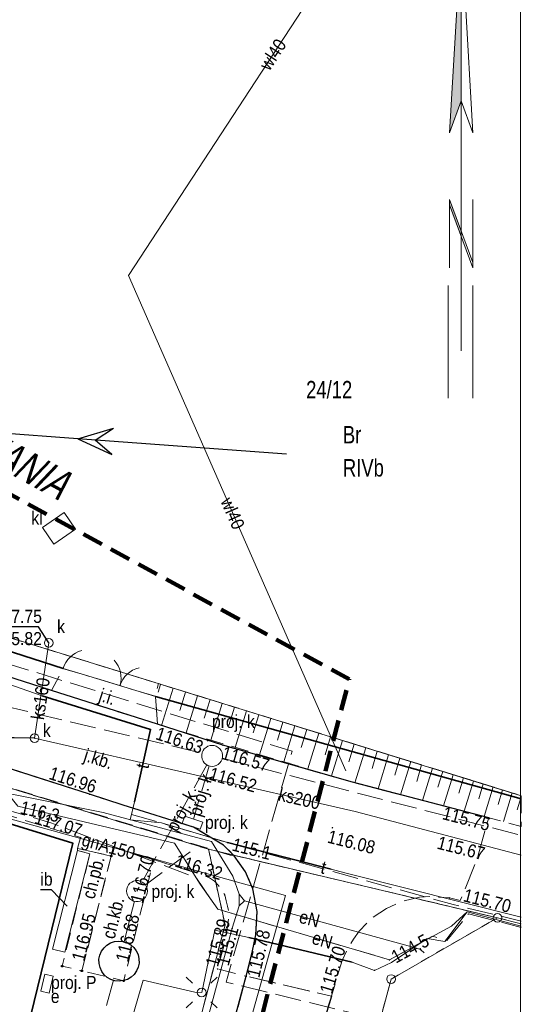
# Model space of a CAD drawing. Header units: metres. Extents: x 6532801 to 6532945, y 6021209 to 6021424.
# Tile 10 of 11: x 6532916 to 6532945, y 6021295 to 6021352. Entities that reach past the tile are written whole.
import ezdxf
from ezdxf.enums import TextEntityAlignment as Align

# ---------------------------------------------------------------- set-up
doc = ezdxf.new("R2010")
doc.units = ezdxf.units.M
doc.header["$MEASUREMENT"] = 0
for name, pattern in [('1.0_0.5', [1.5, 1, -0.5]), ('1.5_0.5', [2, 1.5, -0.5]), ('219-500', [0]), ('4', [1.8, 1.2, -0.6]), ('egkk-500', [2, 1.5, -0.5]), ('egug-500', [1, 0.5, -0.5]), ('otob_500', [0]), ('otof_500', [0]), ('suep_wn_500', [0])]:
    doc.linetypes.add(name, pattern=pattern)
doc.layers.get('0').update_dxf_attribs({"color": 2, "linetype": 'CONTINUOUS', "lineweight": 5})
for name, color, linetype in [('000 Inne (niezydentyfikowane)', 7, 'CONTINUOUS'), ('140-Punkty robocze', 7, 'CONTINUOUS'), ('202-punkt graniczny', 7, 'CONTINUOUS'), ('203-punkt graniczny', 7, 'CONTINUOUS'), ('209-oznaczenie konturu klasyfikacyjnego', 7, 'CONTINUOUS'), ('210-oznaczenie konturu użytku gruntowego', 7, 'CONTINUOUS'), ('211-numer działki ewidencyjnej', 7, 'CONTINUOUS'), ('217-kontur klasyfikacyjny', 7, 'CONTINUOUS'), ('218-kontur użytku gruntowego', 7, 'CONTINUOUS'), ('219-działka ewidencyjna', 7, 'CONTINUOUS'), ('brama', 7, 'CONTINUOUS'), ('chodnik', 7, 'CONTINUOUS'), ('chodnik-Atr17', 7, 'CONTINUOUS'), ('furtka', 7, 'CONTINUOUS'), ('inna budowla', 7, 'CONTINUOUS'), ('inna budowla-Atr17', 7, 'CONTINUOUS'), ('jezdnia', 7, 'CONTINUOUS'), ('jezdnia-Atr17', 7, 'CONTINUOUS'), ('Komentarz lub etykieta na mapie', 7, 'CONTINUOUS'), ('krawężnik', 7, 'CONTINUOUS'), ('latarnia', 7, 'CONTINUOUS'), ('Obszar opracowania', 7, 'CONTINUOUS'), ('obudowa ochronna przewodu', 7, 'CONTINUOUS'), ('ogrodzenie trwałe', 7, 'CONTINUOUS'), ('osadnik  szambo', 7, 'CONTINUOUS'), ('osadnik  szambo-Atr17', 7, 'CONTINUOUS'), ('pikieta sztuczna', 7, 'CONTINUOUS'), ('pikieta sztuczna-Atr2', 7, 'CONTINUOUS'), ('przepompownia - ob. projektowany', 7, 'CONTINUOUS'), ('przepompownia - ob. projektowany-Atr17', 7, 'CONTINUOUS'), ('przewód elektroenergetyczny podziemny', 7, 'CONTINUOUS'), ('przewód elektroenergetyczny podziemny - ob. projektowany', 7, 'CONTINUOUS'), ('przewód elektroenergetyczny podziemny-Atr1', 7, 'CONTINUOUS'), ('przewód elektroenergetyczny wysokiego napięcia', 7, 'CONTINUOUS'), ('przewód gazowy', 7, 'CONTINUOUS'), ('przewód gazowy-Atr1', 7, 'CONTINUOUS'), ('przewód kanalizacyjny', 7, 'CONTINUOUS'), ('przewód kanalizacyjny - ob. projektowany', 7, 'CONTINUOUS'), ('przewód kanalizacyjny - ob. projektowany-Atr1', 7, 'CONTINUOUS'), ('przewód kanalizacyjny-Atr1', 7, 'CONTINUOUS'), ('przewód telekomunikacyjny podziemny', 7, 'CONTINUOUS'), ('przewód telekomunikacyjny podziemny - ob. projektowany', 7, 'CONTINUOUS'), ('przewód telekomunikacyjny podziemny-Atr1', 7, 'CONTINUOUS'), ('przewód wodociągowy', 7, 'CONTINUOUS'), ('przewód wodociągowy-Atr1', 7, 'CONTINUOUS'), ('Ramki i opis wydruku', 7, 'CONTINUOUS'), ('rzędna', 7, 'CONTINUOUS'), ('rzędna-Atr2', 7, 'CONTINUOUS'), ('rzędna-Atr3', 7, 'CONTINUOUS'), ('skarpa nieumocniona', 7, 'CONTINUOUS'), ('studnia kanalizacyjna', 7, 'CONTINUOUS'), ('studnia kanalizacyjna - ob. projektowany', 7, 'CONTINUOUS'), ('studnia kanalizacyjna - ob. projektowany-Atr17', 7, 'CONTINUOUS'), ('studnia kanalizacyjna-Atr17', 7, 'CONTINUOUS'), ('szafa elektroenergetyczna lub kontener', 7, 'CONTINUOUS'), ('szafa elektroenergetyczna lub kontener-Atr17', 7, 'CONTINUOUS'), ('właz do komory lub kanału - okrągły', 7, 'CONTINUOUS'), ('właz do komory lub kanału - okrągły-Atr17', 7, 'CONTINUOUS'), ('Znak północy', 7, 'CONTINUOUS')]:
    doc.layers.add(name, color=color, linetype=linetype)
doc.styles.get("Standard").update_dxf_attribs({"font": 'Working1250', "width": 0.75})
doc.linetypes.add('902-500', pattern='A,3.75,0,[1,ksztalty.shx,S=0.5,R=0,X=0,Y=0],3.75', length=7.5)

# ---------------------------------------------------------------- blocks, each defined once
blk = doc.blocks.new('202')
at = {"color": 0, "linetype": 'Continuous', "lineweight": 0}
blk.add_circle((0, 0), 0.25, dxfattribs=at)
blk = doc.blocks.new('203')
at = {"linetype": 'Continuous', "lineweight": 0}
h = blk.add_hatch(color=0, dxfattribs=at)
edge = h.paths.add_edge_path()
edge.add_arc((0, 0), 0.045, 0, 360)
blk = doc.blocks.new('SUEP3')
at = {"color": 0, "linetype": 'Continuous'}
for p, q in [((12.003, 0), (10.003, 0.75)), ((10.003, 0.75), (11.003, 0)), ((27.003, 0), (25.003, 0.75)), ((25.003, 0.75), (26.003, 0)), ((0, 0), (12.003, 0)), ((12.003, 0), (10.003, -0.75)), ((11.003, 0), (10.003, -0.75)), ((12.003, 0), (27.003, 0)), ((27.003, 0), (25.003, -0.75)), ((26.003, 0), (25.003, -0.75))]:
    blk.add_line(p, q, dxfattribs=at)
blk = doc.blocks.new('SM01')
at = {"color": 0, "linetype": 'Continuous', "lineweight": 13}
for p, q in [((-0.53, 0.531), (-0.883, 0.884)), ((0.531, 0.531), (0.884, 0.884)), ((-0.53, -0.53), (-0.883, -0.883)), ((0.531, -0.53), (0.884, -0.883))]:
    blk.add_line(p, q, dxfattribs=at)
blk.add_circle((0, 0), 0.25, dxfattribs=at)
blk = doc.blocks.new('PW01')
at = {"linetype": 'Continuous', "lineweight": 13}
h = blk.add_hatch(color=0, dxfattribs=at)
edge = h.paths.add_edge_path()
edge.add_arc((0, 0), 0.045, 0, 360)
blk = doc.blocks.new('US18')
at = {"color": 0, "linetype": 'Continuous', "lineweight": 13}
for p, q in [((-0.5, -0.25), (-0.5, 0.25)), ((-0.5, 0.25), (0.5, 0.25)), ((0.5, -0.25), (0.5, 0.25)), ((-0.5, -0.25), (0.5, -0.25))]:
    blk.add_line(p, q, dxfattribs=at)
blk = doc.blocks.new('US15')
at = {"color": 0, "linetype": 'Continuous', "lineweight": 13}
blk.add_circle((0, 0), 0.25, dxfattribs=at)
blk = doc.blocks.new('OK02')
at = {"color": 0, "linetype": 'Continuous', "lineweight": 0}
for centre, start, end in [((-1.5, 0), 0, 60), ((1.5, 0), 120, 180)]:
    blk.add_arc(centre, 1.5, start, end, dxfattribs=at)
blk = doc.blocks.new('OK04')
at = {"color": 0, "linetype": 'Continuous', "lineweight": 0}
blk.add_arc((1.5, 0.001), 1.5, 120, 180, dxfattribs=at)
blk = doc.blocks.new('US22')
at = {"color": 0, "linetype": 'Continuous', "lineweight": 13}
blk.add_circle((0, 0), 0.25, dxfattribs=at)
blk = doc.blocks.new('PIKIETA')
at = {"color": 0}
blk.add_circle((0, 0), 0.045, dxfattribs=at)
blk = doc.blocks.new('W_POL')
at = {"color": 0, "linetype": 'Continuous', "lineweight": 0}
for p, q in [((0, 13.393), (-0.67, 1.818)), ((0, 13.393), (0, -3.92)), ((0, 13.393), (0.668, 1.818)), ((-0.67, 1.818), (0, 3.636)), ((0.668, 1.818), (0, 3.636)), ((-0.67, -2.007), (-0.67, -5.929)), ((-0.67, -2.007), (0.669, -5.621)), ((0.669, -2.007), (0.669, -5.929)), ((-0.67, -2.314), (0.67, -5.929)), ((0, -3.92), (0, -4.59)), ((0, -4.59), (0, -10.676)), ((-0.755, -6.94), (-0.755, -13.393)), ((0.671, -6.94), (0.671, -13.393))]:
    blk.add_line(p, q, dxfattribs=at)
at = {"color": 0, "linetype": 'Continuous', "lineweight": 0, "extrusion": (0, 0, -1)}
for points in [[(0, 13.393), (0, 3.636), (0.67, 1.818)], [(0, -3.814), (0, -4.122), (0.67, -2.007), (0.67, -2.314)]]:
    blk.add_solid(points, dxfattribs=at)

msp = doc.modelspace()

# ---------------------------------------------------------------- linework, layer by layer
at = {"layer": '000 Inne (niezydentyfikowane)', "color": 7, "linetype": 'Continuous', "lineweight": 13}
for p, q in [((6532923.86, 6021313.62), (6532923.72, 6021313.17)), ((6532924.58, 6021313.4), (6532923.92, 6021311.26)), ((6532925.29, 6021313.18), (6532924.96, 6021312.12)), ((6532925.99, 6021312.96), (6532925.34, 6021310.84)), ((6532926.7, 6021312.75), (6532926.37, 6021311.69)), ((6532927.4, 6021312.53), (6532926.75, 6021310.42)), ((6532928.1, 6021312.31), (6532927.78, 6021311.26)), ((6532928.8, 6021312.1), (6532928.15, 6021310)), ((6532929.49, 6021311.88), (6532929.17, 6021310.84)), ((6532930.19, 6021311.67), (6532929.54, 6021309.59)), ((6532930.88, 6021311.46), (6532930.56, 6021310.42)), ((6532931.56, 6021311.25), (6532930.93, 6021309.18)), ((6532932.25, 6021311.03), (6532931.93, 6021310)), ((6532932.93, 6021310.82), (6532932.3, 6021308.77)), ((6532933.61, 6021310.61), (6532933.3, 6021309.59)), ((6532934.29, 6021310.4), (6532933.66, 6021308.37)), ((6532934.97, 6021310.2), (6532934.65, 6021309.18)), ((6532935.63, 6021309.99), (6532935.01, 6021307.97)), ((6532936.29, 6021309.79), (6532935.99, 6021308.79)), ((6532936.94, 6021309.58), (6532936.34, 6021307.63)), ((6532937.58, 6021309.39), (6532937.29, 6021308.42)), ((6532938.21, 6021309.19), (6532937.63, 6021307.29)), ((6532938.83, 6021309), (6532938.55, 6021308.06)), ((6532939.45, 6021308.81), (6532938.88, 6021306.97)), ((6532940.05, 6021308.63), (6532939.77, 6021307.72)), ((6532940.64, 6021308.44), (6532940.09, 6021306.65)), ((6532941.23, 6021308.26), (6532940.96, 6021307.38)), ((6532941.8, 6021308.08), (6532941.27, 6021306.35)), ((6532942.37, 6021307.91), (6532942.11, 6021307.05)), ((6532942.93, 6021307.74), (6532942.41, 6021306.05)), ((6532943.48, 6021307.57), (6532943.23, 6021306.73)), ((6532944.03, 6021307.4), (6532943.52, 6021305.76)), ((6532944.55, 6021307.165), (6532944.32, 6021306.42))]:
    msp.add_line(p, q, dxfattribs=at)
at = {"layer": '217-kontur klasyfikacyjny', "color": 92, "linetype": 'egkk-500', "lineweight": 18, "flags": 128}
msp.add_lwpolyline([(6532878.17, 6021327.74), (6532944.55, 6021307.237)], dxfattribs=at)
at = {"layer": '218-kontur użytku gruntowego', "color": 3, "linetype": 'egug-500', "lineweight": 18, "flags": 128}
for points in [[(6532878.17, 6021327.74), (6532944.55, 6021307.237)], [(6532944.55, 6021307.237), (6532878.17, 6021327.74)], [(6532926.62, 6021304.17), (6532884.34, 6021317.18)], [(6532884.34, 6021317.18), (6532926.62, 6021304.17)], [(6532927.56, 6021299.83), (6532926.62, 6021304.17)], [(6532943.18, 6021300.24), (6532926.62, 6021304.17)], [(6532926.62, 6021304.17), (6532927.56, 6021299.83)], [(6532926.62, 6021304.17), (6532943.18, 6021300.24)], [(6532937.08, 6021296.73), (6532943.18, 6021300.24)], [(6532943.18, 6021300.24), (6532944.55, 6021299.902)], [(6532916.81, 6021259.31), (6532927.56, 6021299.83)], [(6532927.56, 6021299.83), (6532916.81, 6021259.31)], [(6532918.6, 6021228.38), (6532937.08, 6021296.73)]]:
    msp.add_lwpolyline(points, dxfattribs=at)
at = {"layer": '219-działka ewidencyjna', "color": 7, "linetype": '219-500', "lineweight": 18, "flags": 128}
for points in [[(6532878.17, 6021327.74), (6532944.55, 6021307.237)], [(6532884.34, 6021317.18), (6532926.62, 6021304.17)], [(6532926.62, 6021304.17), (6532927.56, 6021299.83)], [(6532943.18, 6021300.24), (6532926.62, 6021304.17)], [(6532937.08, 6021296.73), (6532943.18, 6021300.24)], [(6532943.18, 6021300.24), (6532944.55, 6021299.902)], [(6532916.81, 6021259.31), (6532927.56, 6021299.83)], [(6532918.6, 6021228.38), (6532937.08, 6021296.73)]]:
    msp.add_lwpolyline(points, dxfattribs=at)
at = {"layer": 'brama', "color": 7, "linetype": 'otob_500', "lineweight": 18, "flags": 128}
msp.add_lwpolyline([(6532919.5, 6021314.16), (6532923.57, 6021312.93)], dxfattribs=at)
at = {"layer": 'chodnik', "color": 7, "linetype": '1.0_0.5', "lineweight": 18, "flags": 128}
for points in [[(6532882.87, 6021318.34), (6532882.26, 6021316.38), (6532888.6, 6021314.15), (6532902.07, 6021310.08), (6532908.78, 6021308.06), (6532919.28, 6021304.84), (6532919.1, 6021304.22), (6532921.03, 6021303.78), (6532921.15, 6021304.27), (6532923.47, 6021303.57), (6532926.35, 6021302.67), (6532926.66, 6021302.53), (6532926.95, 6021302.35), (6532927.18, 6021302.1), (6532927.38, 6021301.85), (6532927.54, 6021301.55), (6532927.63, 6021301.22), (6532927.7, 6021300.9), (6532927.78, 6021300.58), (6532927.77, 6021300.27), (6532927.69, 6021299.61), (6532927.53, 6021298.8), (6532927.13, 6021297.31), (6532928.78, 6021296.89), (6532929.11, 6021298.26), (6532929.32, 6021299.27), (6532929.4, 6021300.61), (6532929.15, 6021301.91), (6532928.74, 6021302.88), (6532928.09, 6021303.79), (6532927.86, 6021303.83), (6532921.6, 6021305.75), (6532909.87, 6021309.34), (6532902.52, 6021311.57), (6532889.24, 6021315.62), (6532883.32, 6021318.19)], [(6532921.03, 6021303.78), (6532919.1, 6021304.22), (6532919.1, 6021304.1), (6532919.81, 6021303.91), (6532918.22, 6021297.47), (6532919.35, 6021297.2)], [(6532919.35, 6021297.2), (6532921.03, 6021303.78), (6532921.15, 6021304.27), (6532923.47, 6021303.57), (6532921.75, 6021296.63)]]:
    msp.add_lwpolyline(points, close=True, dxfattribs=at)
at = {"layer": 'furtka', "color": 7, "linetype": 'otof_500', "lineweight": 18, "flags": 128}
msp.add_lwpolyline([(6532918.27, 6021314.52), (6532919.5, 6021314.16)], dxfattribs=at)
at = {"layer": 'inna budowla', "color": 7, "linetype": 'Continuous', "lineweight": 18, "flags": 128}
msp.add_lwpolyline([(6532919.81, 6021303.91), (6532919.1, 6021304.1), (6532917.67, 6021298.45), (6532918.37, 6021298.28)], close=True, dxfattribs=at)
at = {"layer": 'inna budowla-Atr17', "color": 7, "flags": 128}
msp.add_lwpolyline([(6532918.51, 6021300.9), (6532917.61, 6021301.85), (6532916.971, 6021301.85)], dxfattribs=at)
at = {"layer": 'jezdnia', "color": 7, "linetype": '1.5_0.5', "lineweight": 18, "flags": 128}
for points in [[(6532942.68, 6021305.98), (6532934.86, 6021308.01), (6532927.44, 6021310.13), (6532923.69, 6021311.33), (6532917.61, 6021313.27), (6532911.29, 6021315.29), (6532908.76, 6021316.1), (6532908.11, 6021313.8), (6532907.47, 6021311.26), (6532919.79, 6021307.32), (6532921.71, 6021306.7), (6532925.75, 6021305.43), (6532927.47, 6021304.41), (6532928.09, 6021303.79), (6532928.74, 6021302.88), (6532929.15, 6021301.91), (6532929.4, 6021300.61), (6532929.32, 6021299.27), (6532929.11, 6021298.26), (6532928.78, 6021296.89), (6532933.66, 6021295.75), (6532934.28, 6021297.8), (6532934.56, 6021298.42), (6532934.92, 6021299.02), (6532935.26, 6021299.47), (6532935.96, 6021300.22), (6532936.81, 6021300.77), (6532937.73, 6021301.18), (6532938.72, 6021301.43), (6532939.46, 6021301.46), (6532940.43, 6021301.38), (6532941.05, 6021301.23), (6532942.03, 6021303.67)], [(6532917.61, 6021313.27), (6532923.69, 6021311.33), (6532923.57, 6021312.93), (6532919.5, 6021314.16), (6532918.27, 6021314.52)], [(6532926.08, 6021286.92), (6532924.59, 6021281.44), (6532918.68, 6021259.51), (6532922.3, 6021258.55), (6532923.51, 6021258.23), (6532923.66, 6021258.19), (6532925.4, 6021259.36), (6532926.9, 6021258.91), (6532928.12, 6021263.55), (6532926.64, 6021263.94), (6532925.59, 6021266.05), (6532929.58, 6021280.97), (6532933.39, 6021294.87), (6532933.66, 6021295.75), (6532928.78, 6021296.89)]]:
    msp.add_lwpolyline(points, close=True, dxfattribs=at)
at = {"layer": 'krawężnik', "color": 7, "linetype": 'Continuous', "lineweight": 25, "flags": 128}
for points in [[(6532942.68, 6021305.98), (6532934.86, 6021308.01), (6532927.44, 6021310.13), (6532923.69, 6021311.33), (6532917.61, 6021313.27), (6532911.29, 6021315.29), (6532908.76, 6021316.1)], [(6532928.78, 6021296.89), (6532929.11, 6021298.26), (6532929.32, 6021299.27), (6532929.4, 6021300.61), (6532929.15, 6021301.91), (6532928.74, 6021302.88), (6532928.09, 6021303.79), (6532927.47, 6021304.41), (6532925.75, 6021305.43), (6532921.71, 6021306.7), (6532919.79, 6021307.32), (6532907.47, 6021311.26)], [(6532933.66, 6021295.75), (6532933.39, 6021294.87), (6532929.58, 6021280.97), (6532925.59, 6021266.05), (6532923.51, 6021258.23), (6532918.68, 6021259.51), (6532924.59, 6021281.44), (6532926.08, 6021286.92), (6532928.78, 6021296.89)]]:
    msp.add_lwpolyline(points, dxfattribs=at)
at = {"layer": 'Obszar opracowania', "color": 3, "linetype": '4', "lineweight": 200, "flags": 128}
msp.add_lwpolyline([(6532859.8, 6021351.42), (6532875.32, 6021346.3), (6532934.68, 6021313.91), (6532914.26, 6021235.16), (6532815.99, 6021257.34), (6532829.54, 6021340.4)], close=True, dxfattribs=at)
at = {"layer": 'obudowa ochronna przewodu', "color": 7, "linetype": 'Continuous', "lineweight": 35, "flags": 128}
for points in [[(6532922.36, 6021306.89), (6532923.29, 6021311.04), (6532917.07, 6021312.96)], [(6532933.65, 6021303.03), (6532927.7, 6021304.55)], [(6532928.92, 6021299.11), (6532934.85, 6021297.7)]]:
    msp.add_lwpolyline(points, dxfattribs=at)
at = {"layer": 'ogrodzenie trwałe', "color": 7, "linetype": '902-500', "lineweight": 35, "flags": 128}
for points in [[(6532918.27, 6021314.52), (6532907.94, 6021317.86), (6532895.99, 6021321.91), (6532879.37, 6021326.99), (6532878.46, 6021328.01)], [(6532915.2, 6021289.66), (6532918.83, 6021304.52), (6532896.33, 6021311.46), (6532878.6, 6021316.69)], [(6532944.55, 6021307.051), (6532923.57, 6021312.93)]]:
    msp.add_lwpolyline(points, dxfattribs=at)
at = {"layer": 'osadnik  szambo', "color": 34, "linetype": 'Continuous', "lineweight": 18, "flags": 128}
msp.add_lwpolyline([(6532917.74, 6021321.66), (6532917.09, 6021322.61), (6532918.33, 6021323.47), (6532918.99, 6021322.52)], close=True, dxfattribs=at)
at = {"layer": 'przepompownia - ob. projektowany', "color": 34, "linetype": 'Continuous', "lineweight": 25, "flags": 128}
msp.add_lwpolyline([(6532920.63, 6021296.98), (6532920.49, 6021297.17), (6532920.39, 6021297.39), (6532920.34, 6021297.63), (6532920.33, 6021297.87), (6532920.38, 6021298.1), (6532920.48, 6021298.32), (6532920.62, 6021298.52), (6532920.79, 6021298.68), (6532921, 6021298.81), (6532921.23, 6021298.88), (6532921.47, 6021298.91), (6532921.71, 6021298.89), (6532921.94, 6021298.82), (6532922.15, 6021298.7), (6532922.33, 6021298.54), (6532922.47, 6021298.35), (6532922.57, 6021298.13), (6532922.62, 6021297.89), (6532922.63, 6021297.65), (6532922.58, 6021297.42), (6532922.48, 6021297.2), (6532922.34, 6021297), (6532922.17, 6021296.84), (6532921.96, 6021296.71), (6532921.73, 6021296.64), (6532921.49, 6021296.61), (6532921.25, 6021296.63), (6532921.02, 6021296.7), (6532920.81, 6021296.82)], close=True, dxfattribs=at)
at = {"layer": 'przewód elektroenergetyczny podziemny', "color": 1, "linetype": 'Continuous', "lineweight": 18, "flags": 128}
for points in [[(6532849.03, 6021323.68), (6532847.28, 6021321.84), (6532854.39, 6021313.88), (6532859.97, 6021317.13), (6532866.1, 6021318.2), (6532870.54, 6021317.81), (6532883.57, 6021315.79), (6532887.35, 6021315.4), (6532889.54, 6021314.13), (6532908.66, 6021308.67), (6532920.57, 6021306.28), (6532926.79, 6021304.62), (6532928.01, 6021302.62), (6532928.37, 6021301.6), (6532928.37, 6021300.93), (6532927.97, 6021299.64), (6532919.57, 6021268.6), (6532918.88, 6021266.88), (6532918.61, 6021265.01), (6532917.42, 6021259.43), (6532912.31, 6021239.61), (6532911.67, 6021239.71)], [(6532944.55, 6021299.756), (6532941.44, 6021300.59), (6532940.54, 6021299.77), (6532936.99, 6021297.83), (6532927.14, 6021300.73), (6532926.14, 6021302.16), (6532924.66, 6021304.52), (6532915.68, 6021306.63), (6532914.81, 6021307.7), (6532914, 6021308.42), (6532910.02, 6021309.64), (6532894.16, 6021313.54), (6532890.81, 6021314.46), (6532887.61, 6021315.8), (6532881.63, 6021316.89), (6532876.5, 6021318.25), (6532875.56, 6021318.64), (6532872.96, 6021319.41), (6532871.31, 6021319.71), (6532870.6, 6021319.49), (6532869.27, 6021316.72), (6532862.15, 6021313.88), (6532855.3, 6021311.41), (6532854.51, 6021312.55)], [(6532938.97, 6021298.24), (6532938.78, 6021298.41), (6532938.62, 6021298.49), (6532928.68, 6021301.21), (6532928.37, 6021301.6)], [(6532928.37, 6021300.93), (6532928.68, 6021301.21)], [(6532917.57, 6021259.04), (6532917.77, 6021259.49), (6532913.2, 6021260.85), (6532915.77, 6021271.28), (6532918.79, 6021282.43), (6532920.56, 6021288.72), (6532922.87, 6021296.66), (6532925.82, 6021295.98), (6532926.22, 6021295.96), (6532926.98, 6021299.53), (6532928.92, 6021299.11), (6532934.85, 6021297.7), (6532936.13, 6021297.23), (6532937.11, 6021297.68), (6532939.16, 6021299.06), (6532940.17, 6021298.88), (6532941.44, 6021300.59)]]:
    msp.add_lwpolyline(points, dxfattribs=at)
at = {"layer": 'przewód elektroenergetyczny podziemny - ob. projektowany', "color": 1, "linetype": '1.5_0.5', "lineweight": 18, "flags": 128}
msp.add_lwpolyline([(6532876.5, 6021318.25), (6532881.26, 6021316.99), (6532883.83, 6021315.39), (6532888.78, 6021314.05), (6532909.48, 6021308.05), (6532917.58, 6021305.69), (6532925.91, 6021302.53), (6532927.15, 6021300.73), (6532936.99, 6021297.83), (6532939.46, 6021299.18), (6532940.27, 6021298.94), (6532941.53, 6021300.47), (6532944.55, 6021299.683)], dxfattribs=at)
at = {"layer": 'przewód elektroenergetyczny wysokiego napięcia', "color": 1, "linetype": 'suep_wn_500', "lineweight": 18, "flags": 128}
msp.add_lwpolyline([(6532931.09, 6021326.81), (6532851.87, 6021332.66)], dxfattribs=at)
at = {"layer": 'przewód gazowy', "color": 52, "linetype": 'Continuous', "lineweight": 18, "flags": 128}
msp.add_lwpolyline([(6532888.97, 6021313.22), (6532931.02, 6021301.51), (6532923.61, 6021275.05)], dxfattribs=at)
at = {"layer": 'przewód kanalizacyjny', "color": 34, "linetype": 'Continuous', "lineweight": 18, "flags": 128}
for points in [[(6532917.45, 6021316), (6532916.64, 6021310.54)], [(6532916.64, 6021310.54), (6532935.03, 6021306.34), (6532944.55, 6021303.839)]]:
    msp.add_lwpolyline(points, dxfattribs=at)
at = {"layer": 'przewód kanalizacyjny - ob. projektowany', "color": 34, "linetype": '1.5_0.5', "lineweight": 18, "flags": 128}
for points in [[(6532885.6, 6021319.34), (6532926.24, 6021309.68)], [(6532926.52, 6021309), (6532922.51, 6021301.77)], [(6532926.65, 6021308.95), (6532925.75, 6021305.9)], [(6532927.4, 6021309.39), (6532944.55, 6021304.967)], [(6532925.56, 6021304.02), (6532922.99, 6021302.14)], [(6532922.37, 6021301.19), (6532922.03, 6021299.88)], [(6532922.03, 6021299.88), (6532921.77, 6021298.87)], [(6532921.17, 6021296.66), (6532920.74, 6021295.16)]]:
    msp.add_lwpolyline(points, dxfattribs=at)
at = {"layer": 'przewód telekomunikacyjny podziemny', "color": 30, "linetype": 'Continuous', "lineweight": 18, "flags": 128}
msp.add_lwpolyline([(6532910.872, 6021365.41), (6532907.23, 6021362.89), (6532896.57, 6021355.06), (6532887.2, 6021347.36), (6532885.89, 6021346.84), (6532884.24, 6021345.41), (6532874.02, 6021335.78), (6532875.91, 6021330.81), (6532878.38, 6021326.65), (6532888.4, 6021323.26), (6532894.55, 6021320.39), (6532903.32, 6021317.75), (6532917.07, 6021312.96), (6532923.29, 6021311.04), (6532922.36, 6021306.89), (6532922.12, 6021305.85), (6532923.91, 6021305.69), (6532927.7, 6021304.55), (6532933.65, 6021303.03), (6532934.43, 6021302.82), (6532944.55, 6021300.278)], dxfattribs=at)
at = {"layer": 'przewód telekomunikacyjny podziemny - ob. projektowany', "color": 30, "linetype": '1.5_0.5', "lineweight": 18, "flags": 128}
for points in [[(6532935.8, 6021294.56), (6532927.62, 6021296.55), (6532931.4, 6021309.79), (6532911.37, 6021315.95), (6532891.07, 6021322.56), (6532888.89, 6021323.53), (6532878.39, 6021327.06), (6532876, 6021331.23), (6532874.73, 6021334.62), (6532875.62, 6021336.63), (6532875.94, 6021337.16), (6532880.64, 6021341.49), (6532881.17, 6021340.69)], [(6532922.19, 6021306.16), (6532924.73, 6021305.44), (6532927.69, 6021304.55), (6532940.64, 6021301), (6532944.55, 6021300.052)]]:
    msp.add_lwpolyline(points, dxfattribs=at)
at = {"layer": 'przewód wodociągowy', "color": 5, "linetype": 'Continuous', "lineweight": 18, "flags": 128}
msp.add_lwpolyline([(6532934.48, 6021308.66), (6532922.02, 6021337.05), (6532936.95, 6021359.89)], dxfattribs=at)
at = {"layer": 'Ramki i opis wydruku', "color": 7, "linetype": 'Continuous', "lineweight": 13, "flags": 128}
msp.add_lwpolyline([(6532801.1, 6021219.46), (6532944.5, 6021219.46), (6532944.5, 6021424.36), (6532801.1, 6021424.36)], close=True, dxfattribs=at)
at = {"layer": 'rzędna-Atr2', "color": 7, "flags": 128}
for points in [[(6532917.45, 6021316), (6532916.86, 6021316.91), (6532914.299, 6021316.91)], [(6532916.64, 6021310.54), (6532915.46, 6021310.55), (6532912.899, 6021310.55)]]:
    msp.add_lwpolyline(points, dxfattribs=at)
at = {"layer": 'skarpa nieumocniona', "color": 7, "linetype": '1.0_0.5', "lineweight": 18, "flags": 128}
msp.add_lwpolyline([(6532944.55, 6021307.24), (6532944.55, 6021305.48), (6532942.68, 6021305.98), (6532934.86, 6021308.01), (6532923.69, 6021311.33), (6532923.57, 6021312.93), (6532923.74, 6021313.66)], close=True, dxfattribs=at)
msp.add_lwpolyline([(6532944.55, 6021307.24), (6532944.55, 6021305.48), (6532942.68, 6021305.98), (6532934.86, 6021308.01), (6532923.69, 6021311.33), (6532923.57, 6021312.93), (6532923.74, 6021313.66)], close=True, dxfattribs=at)
at = {"layer": 'studnia kanalizacyjna - ob. projektowany', "color": 34, "linetype": 'Continuous', "lineweight": 18, "flags": 128}
for points in [[(6532926.82, 6021310.12), (6532926.94, 6021310.11), (6532927.06, 6021310.07), (6532927.17, 6021310.01), (6532927.27, 6021309.92), (6532927.34, 6021309.82), (6532927.39, 6021309.71), (6532927.42, 6021309.58), (6532927.42, 6021309.46), (6532927.39, 6021309.33), (6532927.34, 6021309.22), (6532927.27, 6021309.12), (6532927.17, 6021309.03), (6532927.06, 6021308.97), (6532926.94, 6021308.93), (6532926.82, 6021308.92), (6532926.7, 6021308.93), (6532926.58, 6021308.97), (6532926.47, 6021309.03), (6532926.37, 6021309.12), (6532926.3, 6021309.22), (6532926.25, 6021309.33), (6532926.22, 6021309.46), (6532926.22, 6021309.58), (6532926.25, 6021309.71), (6532926.3, 6021309.82), (6532926.37, 6021309.92), (6532926.47, 6021310.01), (6532926.58, 6021310.07), (6532926.7, 6021310.11)], [(6532925.25, 6021306.07), (6532926.28, 6021305.73), (6532926.14, 6021305.32), (6532925.11, 6021305.66)], [(6532922.21, 6021301.25), (6532922.11, 6021301.33), (6532922.02, 6021301.42), (6532921.96, 6021301.53), (6532921.92, 6021301.65), (6532921.91, 6021301.77), (6532921.92, 6021301.9), (6532921.96, 6021302.02), (6532922.02, 6021302.13), (6532922.11, 6021302.22), (6532922.21, 6021302.29), (6532922.32, 6021302.34), (6532922.45, 6021302.37), (6532922.57, 6021302.37), (6532922.7, 6021302.34), (6532922.81, 6021302.29), (6532922.91, 6021302.22), (6532923, 6021302.13), (6532923.06, 6021302.02), (6532923.1, 6021301.9), (6532923.11, 6021301.77), (6532923.1, 6021301.65), (6532923.06, 6021301.53), (6532923, 6021301.42), (6532922.91, 6021301.33), (6532922.81, 6021301.25), (6532922.7, 6021301.2), (6532922.57, 6021301.18), (6532922.45, 6021301.18), (6532922.32, 6021301.2)]]:
    msp.add_lwpolyline(points, close=True, dxfattribs=at)

# ---------------------------------------------------------------- block references
at = {"layer": '140-Punkty robocze', "color": 7, "linetype": 'Continuous', "lineweight": 13}
for p in [(6532921.03, 6021303.78), (6532921.15, 6021304.27), (6532923.47, 6021303.57), (6532918.22, 6021297.47), (6532919.35, 6021297.2), (6532921.75, 6021296.63)]:
    msp.add_blockref('PIKIETA', p, dxfattribs=at)
at = {"layer": '202-punkt graniczny', "color": 7, "linetype": 'Continuous', "lineweight": 18}
for p in [(6532943.18, 6021300.24), (6532937.08, 6021296.73)]:
    msp.add_blockref('202', p, dxfattribs=at)
at = {"layer": '203-punkt graniczny', "color": 7, "linetype": 'Continuous', "lineweight": 18}
for p in [(6532926.62, 6021304.17), (6532927.56, 6021299.83)]:
    msp.add_blockref('203', p, dxfattribs=at)
at = {"layer": 'brama', "color": 7, "linetype": 'Continuous', "lineweight": 18, "rotation": 343.185}
msp.add_blockref('OK02', (6532921.535, 6021313.545), dxfattribs=at)
at = {"layer": 'furtka', "color": 7, "linetype": 'Continuous', "lineweight": 18, "rotation": 343.686}
msp.add_blockref('OK04', (6532918.27, 6021314.52), dxfattribs=at)
at = {"layer": 'latarnia', "color": 7, "linetype": 'Continuous', "lineweight": 18}
msp.add_blockref('SM01', (6532926.22, 6021295.96), dxfattribs=at)
at = {"layer": 'pikieta sztuczna', "color": 7, "linetype": 'Continuous', "lineweight": 13}
for p in [(6532926.56, 6021310.39), (6532927.44, 6021310.13), (6532926.56, 6021308.03), (6532919.79, 6021307.32), (6532942.68, 6021305.98), (6532933.72, 6021305.4), (6532919.28, 6021304.84), (6532923.47, 6021303.57), (6532942.03, 6021303.67), (6532927.54, 6021301.55), (6532940.43, 6021301.38), (6532919.35, 6021297.2), (6532927.13, 6021297.31), (6532921.75, 6021296.63), (6532928.78, 6021296.89), (6532933.66, 6021295.75)]:
    msp.add_blockref('PW01', p, dxfattribs=at)
at = {"layer": 'przewód elektroenergetyczny wysokiego napięcia', "color": 1, "linetype": 'Continuous', "lineweight": 18, "rotation": 175.777}
msp.add_blockref('SUEP3', (6532931.09, 6021326.81), dxfattribs=at)
at = {"layer": 'rzędna', "color": 34, "linetype": 'Continuous', "lineweight": 18}
for p in [(6532917.45, 6021316), (6532916.64, 6021310.54)]:
    msp.add_blockref('PW01', p, dxfattribs=at)
at = {"layer": 'rzędna', "color": 30, "linetype": 'Continuous', "lineweight": 18}
msp.add_blockref('PW01', (6532927.7, 6021304.55), dxfattribs=at)
at = {"layer": 'rzędna', "color": 1, "linetype": 'Continuous', "lineweight": 18}
for p in [(6532927.97, 6021299.64), (6532936.99, 6021297.83), (6532936.13, 6021297.23)]:
    msp.add_blockref('PW01', p, dxfattribs=at)
at = {"layer": 'studnia kanalizacyjna', "color": 34, "linetype": 'Continuous', "lineweight": 18}
msp.add_blockref('US15', (6532916.64, 6021310.54), dxfattribs=at)
at = {"layer": 'szafa elektroenergetyczna lub kontener', "color": 1, "linetype": 'Continuous', "lineweight": 18, "rotation": 76.40899999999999}
msp.add_blockref('US18', (6532917.35, 6021296.47), dxfattribs=at)
at = {"layer": 'właz do komory lub kanału - okrągły', "color": 7, "linetype": 'Continuous', "lineweight": 18}
msp.add_blockref('US22', (6532917.45, 6021316), dxfattribs=at)
at = {"layer": 'Znak północy', "color": 7, "linetype": 'Continuous', "lineweight": 25}
msp.add_blockref('W_POL', (6532941.105, 6021343.419), dxfattribs=at)

# ---------------------------------------------------------------- texts
at = {"layer": '209-oznaczenie konturu klasyfikacyjnego', "color": 3, "linetype": 'Continuous', "lineweight": 18, "width": 0.79}
msp.add_text('RIVb', height=1, dxfattribs=at).set_placement((6532934.32, 6021326.53), align=Align.TOP_LEFT)
at = {"layer": '210-oznaczenie konturu użytku gruntowego', "color": 3, "linetype": 'Continuous', "lineweight": 18, "width": 0.79}
msp.add_text('Br', height=1, dxfattribs=at).set_placement((6532934.32, 6021327.43))
at = {"layer": '211-numer działki ewidencyjnej', "color": 7, "linetype": 'Continuous', "lineweight": 18, "width": 0.79}
msp.add_text('24/12', height=1, dxfattribs=at).set_placement((6532932.21, 6021331.01), align=Align.TOP_LEFT)
at = {"layer": 'chodnik-Atr17', "color": 7, "width": 0.9}
for s, rotation, p in [('ch.pb.', 75.947, (6532920.07, 6021301.27)), ('ch.kb.', 76.08, (6532921.22, 6021298.98))]:
    msp.add_text(s, height=0.75, rotation=rotation, dxfattribs=at).set_placement(p)
at = {"layer": 'inna budowla-Atr17', "color": 7, "width": 0.9}
msp.add_text('ib', height=0.75, dxfattribs=at).set_placement((6532916.971, 6021301.857), align=Align.BOTTOM_LEFT)
at = {"layer": 'jezdnia-Atr17', "color": 7, "width": 0.9}
for s, rotation, p in [('j.i.', 342.303, (6532920.27, 6021312.69)), ('j.kb.', 342.276, (6532919.4, 6021309.25))]:
    msp.add_text(s, height=0.75, rotation=rotation, dxfattribs=at).set_placement(p)
at = {"layer": 'Komentarz lub etykieta na mapie', "color": 3, "linetype": 'Continuous', "lineweight": 35, "oblique": 15, "width": 0.79}
msp.add_text('ZAKRES OPRACOWANIA', height=1.75, rotation=-28.619, dxfattribs=at).set_placement((6532898.69, 6021334.69))
at = {"layer": 'osadnik  szambo-Atr17', "color": 34, "width": 0.9}
msp.add_text('kl', height=0.75, dxfattribs=at).set_placement((6532916.45, 6021322.78))
at = {"layer": 'pikieta sztuczna-Atr2', "color": 7, "width": 0.9}
for s, rotation, p in [('116.63', 341.865, (6532923.53, 6021310.49)), ('116.57', 344.054, (6532927.31, 6021309.36)), ('116.96', 342.265, (6532917.41, 6021308.21)), ('116.52', 344.054, (6532926.59, 6021308.17)), ('117.07', 342.951, (6532916.58, 6021305.67)), ('116.08', 345.846, (6532933.38, 6021304.56)), ('115.67', 345.846, (6532939.67, 6021304.21)), ('116.70', 76.08, (6532922.84, 6021301.02)), ('116.32', 343.181, (6532924.63, 6021303.19)), ('115.70', 345.699, (6532941.17, 6021301.2)), ('116.95', 75.677, (6532919.48, 6021297.7)), ('116.68', 76.08, (6532922, 6021297.66)), ('115.89', 74.973, (6532927.15, 6021297.39)), ('115.70', 73.221, (6532933.69, 6021295.83))]:
    msp.add_text(s, height=0.75, rotation=rotation, dxfattribs=at).set_placement(p)
for s, rotation, p in [('115.75', 345.448, (6532940.16, 6021306.63)), ('115.78', 76.457, (6532928.79, 6021296.94))]:
    msp.add_text(s, height=0.75, rotation=rotation, dxfattribs=at).set_placement(p, align=Align.TOP_LEFT)
at = {"layer": 'przepompownia - ob. projektowany-Atr17', "color": 34, "width": 0.9}
msp.add_text('proj. P', height=0.75, dxfattribs=at).set_placement((6532917.58, 6021296.16))
at = {"layer": 'przewód elektroenergetyczny podziemny-Atr1', "color": 1, "width": 0.9}
for rotation, p in [(-15.304, (6532931.85, 6021300.34)), (-16.406, (6532932.59, 6021299.13))]:
    msp.add_text('eN', height=0.75, rotation=rotation, dxfattribs=at).set_placement(p, align=Align.MIDDLE_LEFT)
at = {"layer": 'przewód gazowy-Atr1', "color": 40, "width": 0.9}
msp.add_text('gnA150', height=0.75, rotation=-15.562, dxfattribs=at).set_placement((6532919.39, 6021304.75), align=Align.MIDDLE_LEFT)
at = {"layer": 'przewód kanalizacyjny - ob. projektowany-Atr1', "color": 34, "width": 0.9}
for rotation, p in [(73.56, (6532925.81, 6021306.1)), (60.986, (6532924.46, 6021305.29))]:
    msp.add_text('proj. k', height=0.75, rotation=rotation, dxfattribs=at).set_placement(p, align=Align.MIDDLE_LEFT)
at = {"layer": 'przewód kanalizacyjny-Atr1', "color": 34, "width": 0.9}
for s, rotation, p in [('ks160', 81.562, (6532916.8, 6021311.61)), ('ks200', -12.865, (6532930.65, 6021307.34))]:
    msp.add_text(s, height=0.75, rotation=rotation, dxfattribs=at).set_placement(p, align=Align.MIDDLE_LEFT)
at = {"layer": 'przewód telekomunikacyjny podziemny-Atr1', "color": 30, "width": 0.9}
for rotation, p in [(77.369, (6532922.79, 6021308.82)), (-14.33, (6532933.09, 6021303.17))]:
    msp.add_text('t', height=0.75, rotation=rotation, dxfattribs=at).set_placement(p, align=Align.MIDDLE_LEFT)
at = {"layer": 'przewód wodociągowy-Atr1', "color": 5, "width": 0.9}
for rotation, p in [(56.828, (6532929.79, 6021348.94)), (293.696, (6532927.63, 6021324.27))]:
    msp.add_text('wl40', height=0.75, rotation=rotation, dxfattribs=at).set_placement(p, align=Align.MIDDLE_LEFT)
at = {"layer": 'rzędna-Atr2', "color": 34, "width": 0.9}
msp.add_text('117.75', height=0.75, dxfattribs=at).set_placement((6532914.299, 6021316.918), align=Align.BOTTOM_LEFT)
at = {"layer": 'rzędna-Atr2', "color": 1, "width": 0.9}
for s, rotation, p in [('116.3', -13.223, (6532915.85, 6021306.59)), ('115.1', 74.858, (6532927.4, 6021297.54)), ('114.5', 28.656, (6532937.18, 6021297.94))]:
    msp.add_text(s, height=0.75, rotation=rotation, dxfattribs=at).set_placement(p, align=Align.MIDDLE_LEFT)
at = {"layer": 'rzędna-Atr2', "color": 30, "width": 0.9}
msp.add_text('115.1', height=0.75, rotation=-14.33, dxfattribs=at).set_placement((6532928, 6021304.47), align=Align.MIDDLE_LEFT)
at = {"layer": 'rzędna-Atr3', "color": 34, "width": 0.9}
msp.add_text('115.82', height=0.75, dxfattribs=at).set_placement((6532914.299, 6021315.643), align=Align.BOTTOM_LEFT)
at = {"layer": 'studnia kanalizacyjna - ob. projektowany-Atr17', "color": 34, "width": 0.9}
for p in [(6532926.81, 6021311.12), (6532923.34, 6021301.38)]:
    msp.add_text('proj. k', height=0.75, dxfattribs=at).set_placement(p)
msp.add_text('proj. k', height=0.75, dxfattribs=at).set_placement((6532926.41, 6021305.71), align=Align.MIDDLE_LEFT)
at = {"layer": 'studnia kanalizacyjna-Atr17', "color": 34, "width": 0.9}
msp.add_text('k', height=0.75, dxfattribs=at).set_placement((6532917.11, 6021310.61))
at = {"layer": 'szafa elektroenergetyczna lub kontener-Atr17', "color": 1, "width": 0.9}
msp.add_text('e', height=0.75, dxfattribs=at).set_placement((6532917.57, 6021295.36))
at = {"layer": 'właz do komory lub kanału - okrągły-Atr17', "color": 7, "width": 0.9}
msp.add_text('k', height=0.75, dxfattribs=at).set_placement((6532917.93, 6021316.56))

doc.saveas('drawing.dxf')
